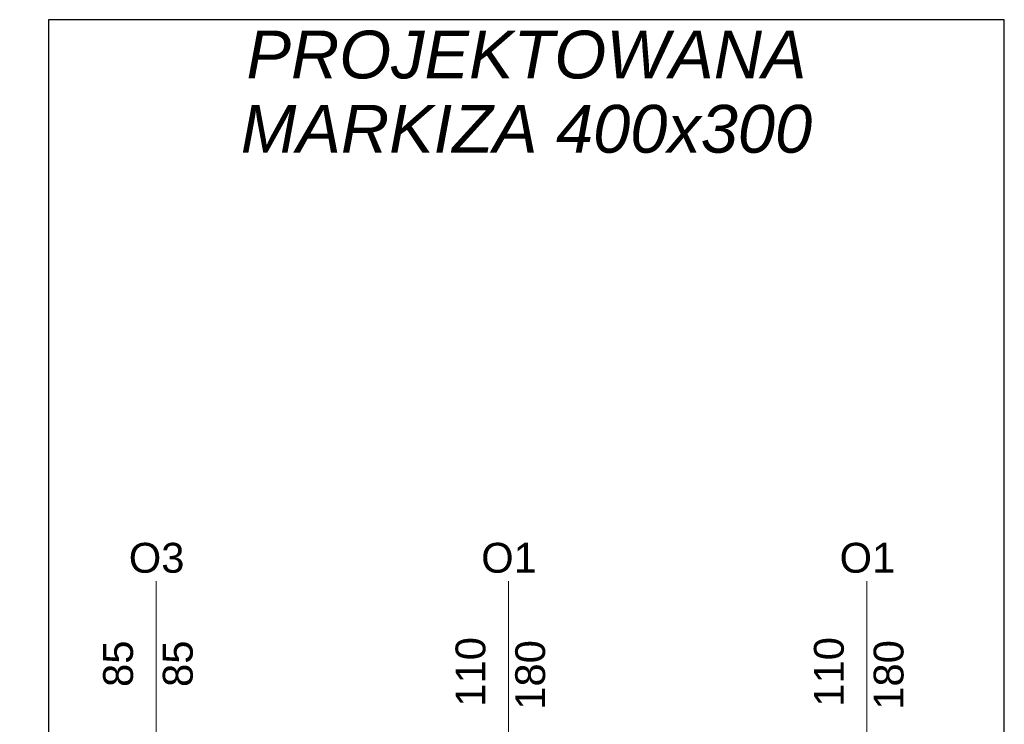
# Model space of a CAD drawing. Header units: centimetres. Extents: x -25572 to 23555, y -2435 to 15405.
# Tile 62 of 134: x 6649 to 7061, y 6112 to 6407. Entities that reach past the tile are written whole.
import ezdxf

# ---------------------------------------------------------------- set-up
doc = ezdxf.new("R2010")
doc.units = ezdxf.units.CM
doc.header["$MEASUREMENT"] = 0
doc.layers.add('Nowe_199-Z Wymiary i opisy_Nr_pióra__81', color=7, linetype='Continuous', lineweight=13, true_color=0x6a6a6a)
doc.layers.add('Nowe_220-A Ściany_Nr_pióra__45', color=7, linetype='Continuous', lineweight=15, true_color=0x40a5ff)
doc.layers.add('Nowe_220-A Ściany_Nr_pióra__7', color=7, linetype='Continuous', lineweight=13)
doc.layers.add('Nowe_450-K Stropy_Nr_pióra__21', color=7, linetype='Continuous', lineweight=25)
doc.styles.add('STYL_AUTOMATYCZNY_5', font='arial.ttf')
doc.styles.add('STYL_AUTOMATYCZNY_6', font='arial.ttf')

msp = doc.modelspace()

# ---------------------------------------------------------------- linework, layer by layer
at = {"layer": 'Nowe_220-A Ściany_Nr_pióra__45', "color": 161, "linetype": 'Continuous', "lineweight": 15, "true_color": 0x40a5ff}
for p, q in [((6705.88, 6172.32), (6705.88, 6037.14)), ((6853.38, 6172.32), (6853.38, 6037.14)), ((7003.38, 6172.32), (7003.38, 6037.14))]:
    msp.add_line(p, q, dxfattribs=at)
at = {"layer": 'Nowe_450-K Stropy_Nr_pióra__21', "color": 7, "linetype": 'Continuous', "lineweight": 25, "flags": 128}
msp.add_lwpolyline([(6660.88, 6107.14), (7060.88, 6107.14), (7060.88, 6407.14), (6660.88, 6407.14)], close=True, dxfattribs=at)
msp.add_lwpolyline([(6660.88, 6107.14), (7060.88, 6107.14), (7060.88, 6407.14), (6660.88, 6407.14)], close=True, dxfattribs=at)

# ---------------------------------------------------------------- texts
at = {"layer": 'Nowe_199-Z Wymiary i opisy_Nr_pióra__81', "color": 251, "linetype": 'Continuous', "lineweight": 13, "true_color": 0x6a6a6a, "insert": (6860.88, 6402.57), "char_height": 20, "width": 360.1664, "attachment_point": 2, "line_spacing_factor": 0.931534, "style": 'STYL_AUTOMATYCZNY_5'}
msp.add_mtext('\\A1;{\\pqc;\\fArial|b0|i1|c238|p0;\\W1.000000;PROJEKTOWANA MARKIZA\\fArial|b0|i1|c238|p0;\\W1.000000; 400x300}', dxfattribs=at)
at = {"layer": 'Nowe_220-A Ściany_Nr_pióra__7', "color": 7, "linetype": 'Continuous', "lineweight": 13, "char_height": 12.5, "attachment_point": 7, "style": 'STYL_AUTOMATYCZNY_6'}
for s, insert in [('\\A1;{\\pql;\\pt0;\\fArial|b0|i0|c238|p0;\\W1.000000;O3\\fArial|b0|i0|c238|p0;\\W1.000000;\\fArial|b0|i0|c238|p0;\\W1.000000;\\fArial|b0|i0|c238|p0;\\W1.000000;}', (6694.44, 6175.67)), ('\\A1;{\\pql;\\pt0;\\fArial|b0|i0|c238|p0;\\W1.000000;O1\\fArial|b0|i0|c238|p0;\\W1.000000;\\fArial|b0|i0|c238|p0;\\W1.000000;\\fArial|b0|i0|c238|p0;\\W1.000000;}', (6841.94, 6175.68)), ('\\A1;{\\pql;\\pt0;\\fArial|b0|i0|c238|p0;\\W1.000000;O1\\fArial|b0|i0|c238|p0;\\W1.000000;\\fArial|b0|i0|c238|p0;\\W1.000000;\\fArial|b0|i0|c238|p0;\\W1.000000;}', (6991.94, 6175.68))]:
    msp.add_mtext(s, dxfattribs=dict(at, insert=insert))
at = {"layer": 'Nowe_220-A Ściany_Nr_pióra__7', "color": 7, "linetype": 'Continuous', "lineweight": 13, "char_height": 12.5, "attachment_point": 7, "rotation": 90, "style": 'STYL_AUTOMATYCZNY_6'}
for s, insert in [('\\A1;{\\pql;\\pt0;\\fArial|b0|i0|c238|p0;\\W1.000000;85\\fArial|b0|i0|c238|p0;\\W1.000000;\\A1{\\H.66x;\\S^  ;}\\fArial|b0|i0|c238|p0;\\W1.000000;\\fArial|b0|i0|c238|p0;\\W1.000000;}', (6699.83, 6128.07)), ('\\A1;{\\pql;\\pt0;\\fArial|b0|i0|c238|p0;\\W1.000000;85\\fArial|b0|i0|c238|p0;\\W1.000000;\\A1{\\H.66x;\\S^  ;}\\fArial|b0|i0|c238|p0;\\W1.000000;\\fArial|b0|i0|c238|p0;\\W1.000000;}', (6724.83, 6128.07)), ('\\A1;{\\pql;\\pt0;\\fArial|b0|i0|c238|p0;\\W1.000000;110\\fArial|b0|i0|c238|p0;\\W1.000000;\\A1{\\H.66x;\\S^  ;}\\fArial|b0|i0|c238|p0;\\W1.000000;\\fArial|b0|i0|c238|p0;\\W1.000000;}', (6847.33, 6119.81)), ('\\A1;{\\pql;\\pt0;\\fArial|b0|i0|c238|p0;\\W1.000000;180\\fArial|b0|i0|c238|p0;\\W1.000000;\\A1{\\H.66x;\\S^  ;}\\fArial|b0|i0|c238|p0;\\W1.000000;\\fArial|b0|i0|c238|p0;\\W1.000000;}', (6872.33, 6118.54)), ('\\A1;{\\pql;\\pt0;\\fArial|b0|i0|c238|p0;\\W1.000000;110\\fArial|b0|i0|c238|p0;\\W1.000000;\\A1{\\H.66x;\\S^  ;}\\fArial|b0|i0|c238|p0;\\W1.000000;\\fArial|b0|i0|c238|p0;\\W1.000000;}', (6997.33, 6119.81)), ('\\A1;{\\pql;\\pt0;\\fArial|b0|i0|c238|p0;\\W1.000000;180\\fArial|b0|i0|c238|p0;\\W1.000000;\\A1{\\H.66x;\\S^  ;}\\fArial|b0|i0|c238|p0;\\W1.000000;\\fArial|b0|i0|c238|p0;\\W1.000000;}', (7022.33, 6118.54))]:
    msp.add_mtext(s, dxfattribs=dict(at, insert=insert))

doc.saveas('drawing.dxf')
